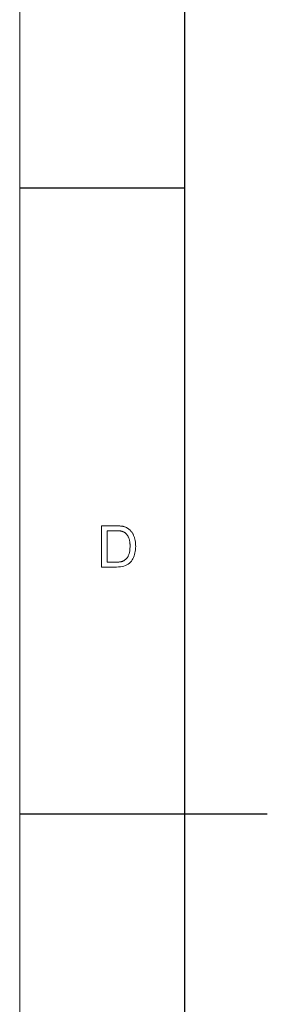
# Model space of a CAD drawing. Header units: millimetres. Extents: x 2984 to 3412, y -1556 to -1253.
# Tile 9 of 53: x 2984 to 3006, y -1426 to -1339. Entities that reach past the tile are written whole.
import ezdxf

# ---------------------------------------------------------------- set-up
doc = ezdxf.new("R2010")
doc.units = ezdxf.units.MM

msp = doc.modelspace()

# ---------------------------------------------------------------- linework, layer by layer
at = {"color": 7, "lineweight": 13}
for p, q in [((2984.117, -1556.064), (2984.117, -1253.677)), ((2984.118, -1555.808), (2984.118, -1253.421))]:
    msp.add_line(p, q, dxfattribs=at)
at = {"color": 7, "lineweight": 25}
msp.add_line((2998.518, -1541.408), (2998.518, -1267.821), dxfattribs=at)
at = {"color": 7, "lineweight": 25, "ltscale": 0.25}
msp.add_line((2998.517, -1354.22), (2984.117, -1354.22), dxfattribs=at)
at = {"color": 7, "lineweight": 25, "ltscale": 0.375}
msp.add_line((2984.118, -1408.901), (3005.718, -1408.901), dxfattribs=at)
at = {"color": 7, "lineweight": 13}
for points in [[(2991.259, -1383.735), (2992.501, -1383.735), (2992.566, -1383.736), (2992.628, -1383.737), (2992.689, -1383.738), (2992.748, -1383.741), (2992.805, -1383.744), (2992.861, -1383.747), (2992.914, -1383.751), (2992.966, -1383.756), (2993.016, -1383.762), (2993.064, -1383.768), (2993.111, -1383.776), (2993.157, -1383.785), (2993.203, -1383.797), (2993.249, -1383.81), (2993.294, -1383.825), (2993.339, -1383.843), (2993.384, -1383.862), (2993.428, -1383.883), (2993.471, -1383.906), (2993.514, -1383.93), (2993.557, -1383.957), (2993.598, -1383.986), (2993.638, -1384.017), (2993.678, -1384.049), (2993.716, -1384.084), (2993.753, -1384.12), (2993.789, -1384.158), (2993.824, -1384.199), (2993.857, -1384.241), (2993.89, -1384.285), (2993.922, -1384.331), (2993.952, -1384.378), (2993.98, -1384.427), (2994.008, -1384.477), (2994.034, -1384.528), (2994.058, -1384.581), (2994.082, -1384.635), (2994.103, -1384.69), (2994.124, -1384.747), (2994.143, -1384.805), (2994.161, -1384.865), (2994.176, -1384.927), (2994.19, -1384.992), (2994.202, -1385.059), (2994.212, -1385.129), (2994.22, -1385.201), (2994.227, -1385.276), (2994.231, -1385.354), (2994.234, -1385.433), (2994.235, -1385.516), (2994.231, -1385.672), (2994.22, -1385.822), (2994.201, -1385.967), (2994.175, -1386.107), (2994.141, -1386.24), (2994.099, -1386.368), (2994.05, -1386.49), (2993.993, -1386.607), (2993.929, -1386.718), (2993.857, -1386.823), (2993.776, -1386.921), (2993.684, -1387.008), (2993.581, -1387.084), (2993.467, -1387.151), (2993.342, -1387.207), (2993.207, -1387.253), (2993.06, -1387.289), (2992.903, -1387.315), (2992.735, -1387.33), (2992.555, -1387.335), (2991.259, -1387.335)], [(2991.735, -1386.908), (2992.506, -1386.908), (2992.553, -1386.908), (2992.599, -1386.907), (2992.643, -1386.905), (2992.687, -1386.903), (2992.729, -1386.901), (2992.771, -1386.897), (2992.812, -1386.893), (2992.851, -1386.889), (2992.89, -1386.884), (2992.927, -1386.878), (2992.965, -1386.872), (2993.002, -1386.863), (2993.039, -1386.852), (2993.077, -1386.839), (2993.114, -1386.824), (2993.152, -1386.807), (2993.189, -1386.788), (2993.227, -1386.767), (2993.265, -1386.744), (2993.303, -1386.719), (2993.341, -1386.691), (2993.377, -1386.66), (2993.412, -1386.626), (2993.445, -1386.588), (2993.477, -1386.547), (2993.508, -1386.503), (2993.538, -1386.455), (2993.566, -1386.404), (2993.593, -1386.349), (2993.619, -1386.292), (2993.643, -1386.23), (2993.664, -1386.165), (2993.683, -1386.096), (2993.699, -1386.023), (2993.713, -1385.947), (2993.724, -1385.866), (2993.733, -1385.782), (2993.739, -1385.694), (2993.743, -1385.602), (2993.744, -1385.506), (2993.743, -1385.452), (2993.742, -1385.399), (2993.74, -1385.347), (2993.736, -1385.295), (2993.732, -1385.245), (2993.727, -1385.194), (2993.72, -1385.145), (2993.713, -1385.096), (2993.705, -1385.048), (2993.696, -1385.001), (2993.686, -1384.955), (2993.674, -1384.909), (2993.66, -1384.864), (2993.645, -1384.82), (2993.628, -1384.777), (2993.609, -1384.735), (2993.589, -1384.693), (2993.568, -1384.653), (2993.544, -1384.613), (2993.519, -1384.574), (2993.493, -1384.536), (2993.466, -1384.501), (2993.438, -1384.467), (2993.41, -1384.436), (2993.381, -1384.407), (2993.351, -1384.38), (2993.32, -1384.354), (2993.289, -1384.331), (2993.256, -1384.31), (2993.223, -1384.291), (2993.19, -1384.274), (2993.157, -1384.258), (2993.124, -1384.244), (2993.091, -1384.231), (2993.059, -1384.219), (2993.026, -1384.209), (2992.994, -1384.2), (2992.962, -1384.193), (2992.93, -1384.187), (2992.898, -1384.182), (2992.865, -1384.178), (2992.831, -1384.175), (2992.795, -1384.172), (2992.757, -1384.17), (2992.717, -1384.167), (2992.676, -1384.166), (2992.632, -1384.164), (2992.587, -1384.163), (2992.54, -1384.163), (2992.492, -1384.163), (2991.735, -1384.163)]]:
    msp.add_lwpolyline(points, close=True, dxfattribs=at)

doc.saveas('drawing.dxf')
